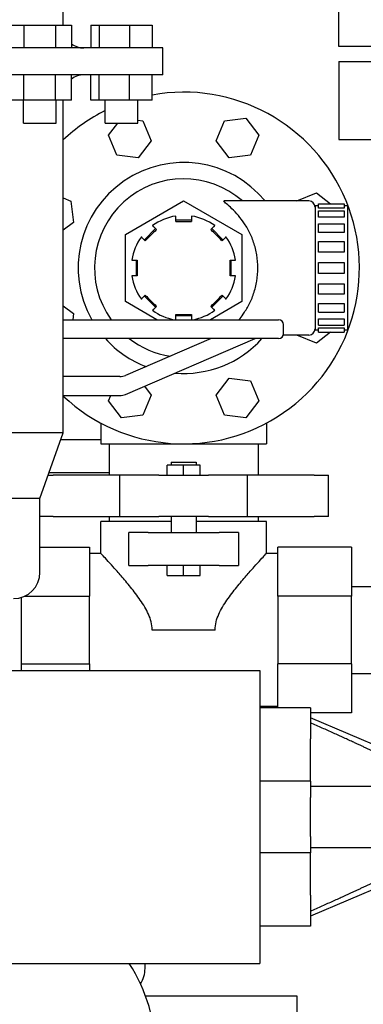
# Model space of a CAD drawing. Header units: inches. Extents: x 5 to 1128, y -85 to 748.
# Tile 255 of 256: x 387 to 391, y 191 to 203. Entities that reach past the tile are written whole.
import ezdxf

# ---------------------------------------------------------------- set-up
doc = ezdxf.new("R2010")
doc.units = ezdxf.units.IN
doc.header["$LTSCALE"] = 32
doc.header["$MEASUREMENT"] = 0
doc.layers.add('Visible (ANSI)', color=7, linetype='Continuous', lineweight=30)

msp = doc.modelspace()

# ---------------------------------------------------------------- linework, layer by layer
at = {"layer": 'Visible (ANSI)'}
for p, q in [((387.32331, 203.21861), (387.32331, 204.27161)), ((390.65563, 202.96017), (390.65563, 203.84017)), ((386.65495, 203.21861), (386.84663, 203.21861)), ((386.84663, 203.21861), (387.22999, 203.21861)), ((386.84663, 203.21861), (386.84663, 202.94261)), ((387.22999, 203.21861), (387.42167, 203.21861)), ((387.22999, 203.21861), (387.22999, 202.94261)), ((387.42167, 203.21861), (387.42167, 202.94261)), ((387.65591, 203.21861), (387.75513, 203.21861)), ((387.65591, 203.21861), (387.65591, 202.94261)), ((387.75513, 203.21861), (388.12543, 203.21861)), ((387.75513, 203.21861), (387.75513, 202.94261)), ((388.12543, 203.21861), (388.39651, 203.21861)), ((388.12543, 203.21861), (388.12543, 202.94261)), ((388.39651, 203.21861), (388.39651, 202.94261)), ((388.52681, 202.94261), (380.77981, 202.94261)), ((388.52681, 202.61761), (388.52681, 202.94261)), ((398.15563, 202.96017), (390.65563, 202.96017)), ((390.65563, 202.77806), (398.15563, 202.77806)), ((390.65563, 202.77806), (390.65563, 201.83806)), ((388.52681, 202.61761), (380.77981, 202.61761)), ((386.84663, 202.30961), (386.84663, 202.61761)), ((387.22999, 202.30961), (387.22999, 202.61761)), ((387.42167, 202.30961), (387.42167, 202.61761)), ((387.65591, 202.30961), (387.65591, 202.61761)), ((387.75513, 202.30961), (387.75513, 202.61761)), ((388.12543, 202.30961), (388.12543, 202.61761)), ((388.39651, 202.30961), (388.39651, 202.61761)), ((386.84663, 202.30961), (386.65495, 202.30961)), ((386.84131, 202.03361), (386.84131, 202.30961)), ((387.22999, 202.30961), (386.84663, 202.30961)), ((387.42167, 202.30961), (387.22999, 202.30961)), ((387.23531, 202.03361), (387.23531, 202.30961)), ((387.32331, 198.28961), (387.32331, 202.30961)), ((387.75513, 202.30961), (387.65591, 202.30961)), ((388.12543, 202.30961), (387.75513, 202.30961)), ((387.82921, 202.03361), (387.82921, 202.30961)), ((388.39651, 202.30961), (388.12543, 202.30961)), ((388.22321, 202.03361), (388.22321, 202.30961)), ((388.22321, 202.06868), (388.28623, 202.06038)), ((388.28623, 202.06038), (388.38566, 201.82035)), ((389.17161, 201.82035), (389.27103, 202.06038)), ((389.27103, 202.06038), (389.52862, 202.0943)), ((389.52862, 202.0943), (389.68678, 201.88818)), ((386.84131, 202.03361), (387.23531, 202.03361)), ((387.82921, 202.03361), (388.22321, 202.03361)), ((387.87049, 201.88818), (387.98208, 202.03361)), ((387.96991, 201.64815), (387.87049, 201.88818)), ((388.38566, 201.82035), (388.2275, 201.61423)), ((389.32977, 201.61423), (389.17161, 201.82035)), ((389.68678, 201.88818), (389.58736, 201.64815)), ((390.65563, 201.83806), (398.15563, 201.83806)), ((388.2275, 201.61423), (387.96991, 201.64815)), ((389.58736, 201.64815), (389.32977, 201.61423)), ((387.32331, 201.13002), (387.41416, 201.09239)), ((387.41416, 201.09239), (387.44807, 200.83481)), ((388.07463, 200.69012), (388.77863, 201.09658)), ((388.77863, 201.09658), (389.48263, 200.69012)), ((390.29363, 201.09367), (389.26918, 201.09367)), ((390.14619, 201.09367), (390.38314, 201.19182)), ((390.38314, 201.19182), (390.55448, 201.06035)), ((390.36863, 201.03367), (390.36863, 199.53367)), ((390.40763, 201.03367), (390.36863, 201.03367)), ((390.40763, 201.0078), (390.40763, 201.06035)), ((390.40763, 201.06035), (390.71963, 201.06035)), ((390.71963, 201.0078), (390.40763, 201.0078)), ((390.40763, 200.89734), (390.40763, 200.97571)), ((390.40763, 200.97571), (390.71963, 200.97571)), ((390.71963, 201.06035), (390.71963, 201.0078)), ((390.75863, 201.03367), (390.71963, 201.03367)), ((390.71963, 200.97571), (390.71963, 200.89734)), ((390.75863, 201.03367), (390.75863, 199.53367)), ((388.68263, 200.84434), (388.68263, 200.89697)), ((388.87463, 200.85967), (388.68263, 200.85967)), ((388.87463, 200.89697), (388.87463, 200.84434)), ((390.71963, 200.89734), (390.40763, 200.89734)), ((387.44807, 200.83481), (387.32331, 200.73908)), ((388.43922, 200.75885), (388.30346, 200.62308)), ((388.41285, 200.78522), (388.45006, 200.74801)), ((389.1072, 200.74801), (389.14442, 200.78522)), ((389.25381, 200.62308), (389.11804, 200.75885)), ((390.40763, 200.71286), (390.40763, 200.81666)), ((390.40763, 200.81666), (390.71963, 200.81666)), ((390.71963, 200.81666), (390.71963, 200.71286)), ((388.07463, 199.87721), (388.07463, 200.69012)), ((388.3143, 200.61224), (388.27708, 200.64945)), ((389.28018, 200.64945), (389.24297, 200.61224)), ((389.48263, 200.69012), (389.48263, 199.87721)), ((390.71963, 200.71286), (390.40763, 200.71286)), ((390.40763, 200.47661), (390.40763, 200.60173)), ((390.40763, 200.60173), (390.71963, 200.60173)), ((390.71963, 200.60173), (390.71963, 200.47661)), ((388.16534, 200.37967), (388.21796, 200.37967)), ((388.20263, 200.37967), (388.20263, 200.18767)), ((389.3393, 200.37967), (389.39193, 200.37967)), ((389.35463, 200.18767), (389.35463, 200.37967)), ((390.71963, 200.47661), (390.40763, 200.47661)), ((390.40763, 200.2171), (390.40763, 200.35024)), ((390.40763, 200.35024), (390.71963, 200.35024)), ((390.71963, 200.35024), (390.71963, 200.2171)), ((388.21796, 200.18767), (388.16534, 200.18767)), ((389.39193, 200.18767), (389.3393, 200.18767)), ((390.71963, 200.2171), (390.40763, 200.2171)), ((390.40763, 199.96561), (390.40763, 200.09073)), ((390.40763, 200.09073), (390.71963, 200.09073)), ((390.71963, 200.09073), (390.71963, 199.96561)), ((388.27708, 199.91789), (388.3143, 199.9551)), ((388.30346, 199.94426), (388.43922, 199.80849)), ((389.11804, 199.80849), (389.25381, 199.94426)), ((389.24297, 199.9551), (389.28018, 199.91789)), ((390.71963, 199.96561), (390.40763, 199.96561)), ((387.32331, 199.82826), (387.44807, 199.73253)), ((388.45316, 199.65867), (388.07463, 199.87721)), ((388.45006, 199.81933), (388.41285, 199.78212)), ((389.48263, 199.87721), (389.1041, 199.65867)), ((389.14442, 199.78212), (389.1072, 199.81933)), ((390.40763, 199.75068), (390.40763, 199.85448)), ((390.40763, 199.85448), (390.71963, 199.85448)), ((390.71963, 199.85448), (390.71963, 199.75068)), ((387.32331, 199.65867), (389.92674, 199.65867)), ((387.44807, 199.73253), (387.43834, 199.65867)), ((388.68263, 199.67037), (388.68263, 199.723)), ((388.68263, 199.70767), (388.87463, 199.70767)), ((388.87463, 199.723), (388.87463, 199.67037)), ((390.40763, 199.75068), (390.71963, 199.75068)), ((390.40763, 199.59163), (390.40763, 199.67)), ((390.40763, 199.67), (390.71963, 199.67)), ((390.71963, 199.67), (390.71963, 199.59163)), ((389.98674, 199.4895), (389.98674, 199.59867)), ((390.40763, 199.59163), (390.71963, 199.59163)), ((390.40763, 199.50699), (390.40763, 199.55954)), ((390.40763, 199.55954), (390.71963, 199.55954)), ((390.71963, 199.55954), (390.71963, 199.50699)), ((389.92674, 199.4295), (387.32331, 199.4295)), ((389.10945, 199.4295), (388.07638, 198.98578)), ((388.07638, 198.75661), (389.64299, 199.4295)), ((390.29363, 199.47367), (389.98462, 199.47367)), ((390.38314, 199.37552), (390.14619, 199.47367)), ((390.40763, 199.53367), (390.36863, 199.53367)), ((390.55448, 199.50699), (390.38314, 199.37552)), ((390.40763, 199.50699), (390.71963, 199.50699)), ((390.75863, 199.53367), (390.71963, 199.53367)), ((388.00535, 198.97117), (387.32331, 198.97117)), ((389.17161, 198.74699), (389.32977, 198.95311)), ((389.32977, 198.95311), (389.58736, 198.91919)), ((388.30344, 198.85414), (388.38566, 198.74699)), ((389.58736, 198.91919), (389.68678, 198.67916)), ((387.32331, 198.742), (388.00535, 198.742)), ((387.87049, 198.67916), (387.89652, 198.742)), ((388.38566, 198.74699), (388.28623, 198.50696)), ((389.27103, 198.50696), (389.17161, 198.74699)), ((388.02865, 198.47304), (387.87049, 198.67916)), ((389.68678, 198.67916), (389.52862, 198.47304)), ((388.28623, 198.50696), (388.02865, 198.47304)), ((389.52862, 198.47304), (389.27103, 198.50696)), ((387.77863, 198.40867), (387.77863, 198.15767)), ((389.77863, 198.40867), (389.77863, 198.15767)), ((387.32331, 198.28961), (381.98331, 198.28961)), ((387.04081, 197.49961), (387.32331, 198.28961)), ((387.77863, 198.20867), (387.29436, 198.20867)), ((387.77863, 198.15767), (389.77863, 198.15767)), ((387.87863, 198.15767), (387.87863, 197.77997)), ((389.67863, 198.15767), (389.67863, 197.77997)), ((388.77863, 197.89997), (388.57863, 197.89997)), ((388.57863, 197.77997), (388.57863, 197.89997)), ((388.62863, 197.93597), (388.92863, 197.93597)), ((388.62863, 197.93597), (388.62863, 197.89997)), ((388.97863, 197.89997), (388.77863, 197.89997)), ((388.77863, 197.77997), (388.77863, 197.89997)), ((388.92863, 197.93597), (388.92863, 197.89997)), ((388.97863, 197.77997), (388.97863, 197.89997)), ((387.14106, 197.77997), (387.20183, 197.77997)), ((387.87863, 197.80867), (387.15132, 197.80867)), ((388.00592, 197.77997), (387.20183, 197.77997)), ((388.47657, 197.77997), (388.00592, 197.77997)), ((388.00592, 197.27997), (388.00592, 197.77997)), ((388.47657, 197.77997), (389.08069, 197.77997)), ((389.55135, 197.77997), (389.08069, 197.77997)), ((390.35544, 197.77997), (389.55135, 197.77997)), ((389.55135, 197.27997), (389.55135, 197.77997)), ((390.35544, 197.77997), (390.52863, 197.77997)), ((390.52863, 197.27997), (390.52863, 197.77997)), ((387.04081, 197.49961), (382.26581, 197.49961)), ((387.04081, 196.60561), (387.04081, 197.49961)), ((387.20183, 197.27997), (387.04081, 197.27997)), ((387.20183, 197.27997), (388.00592, 197.27997)), ((387.87863, 197.27997), (387.87863, 197.21867)), ((388.00592, 197.27997), (388.47657, 197.27997)), ((389.08069, 197.27997), (388.47657, 197.27997)), ((388.62863, 197.27997), (388.62863, 197.08767)), ((388.92863, 197.27997), (388.92863, 197.08767)), ((389.08069, 197.27997), (389.55135, 197.27997)), ((389.55135, 197.27997), (390.35544, 197.27997)), ((389.67863, 197.27997), (389.67863, 197.21867)), ((390.52863, 197.27997), (390.35544, 197.27997)), ((388.62863, 197.21867), (387.77863, 197.21867)), ((387.77863, 196.83367), (387.77863, 197.21867)), ((389.77863, 197.21867), (388.92863, 197.21867)), ((389.77863, 196.83367), (389.77863, 197.21867)), ((388.34967, 197.08767), (388.11605, 197.08767)), ((388.11605, 196.68767), (388.11605, 197.08767)), ((388.34967, 197.08767), (388.77863, 197.08767)), ((388.77863, 197.08767), (389.2076, 197.08767)), ((389.44121, 197.08767), (389.2076, 197.08767)), ((389.44121, 197.08767), (389.44121, 196.68767)), ((387.04081, 196.90867), (387.64183, 196.90867)), ((387.64183, 196.90867), (387.64183, 196.31796)), ((387.77863, 196.83367), (387.64183, 196.83367)), ((389.91543, 196.83367), (389.77863, 196.83367)), ((389.91543, 196.31796), (389.91543, 196.90867)), ((390.80863, 196.90867), (389.91543, 196.90867)), ((390.80863, 196.90867), (390.80863, 196.31796)), ((388.11605, 196.68767), (388.34967, 196.68767)), ((388.77863, 196.68767), (388.34967, 196.68767)), ((388.57863, 196.56767), (388.57863, 196.68767)), ((388.77863, 196.56767), (388.77863, 196.68767)), ((389.2076, 196.68767), (388.77863, 196.68767)), ((388.97863, 196.56767), (388.97863, 196.68767)), ((389.2076, 196.68767), (389.44121, 196.68767)), ((388.57863, 196.56767), (388.77863, 196.56767)), ((388.77863, 196.56767), (388.97863, 196.56767)), ((390.80863, 196.43367), (391.40563, 196.43367)), ((386.81674, 195.42126), (386.81674, 196.3018)), ((386.85837, 196.31796), (387.64183, 196.31796)), ((387.64183, 195.49938), (387.64183, 196.31796)), ((390.80863, 196.31796), (389.91543, 196.31796)), ((389.91543, 196.31796), (389.91543, 195.49938)), ((390.80863, 195.49938), (390.80863, 196.31796)), ((389.1586, 195.90867), (388.39867, 195.90867)), ((386.81674, 195.49938), (387.64183, 195.49938)), ((387.64183, 195.49938), (387.64183, 195.42126)), ((390.80863, 195.49938), (389.91543, 195.49938)), ((389.91543, 194.96851), (389.91543, 195.49938)), ((390.80863, 195.49938), (390.80863, 194.90867)), ((386.55131, 195.42126), (389.70091, 195.42126)), ((389.70091, 195.42126), (389.70091, 191.87796)), ((390.80863, 195.38367), (391.7051, 195.38367)), ((389.91543, 194.98367), (389.70091, 194.98367)), ((390.31114, 194.96851), (389.70091, 194.96851)), ((390.31114, 194.96851), (390.31114, 194.5945)), ((390.80863, 194.90867), (390.31114, 194.90867)), ((391.51193, 194.33859), (390.31114, 194.84843)), ((390.31114, 194.27954), (390.31114, 194.5945)), ((390.31114, 194.08269), (390.31114, 194.27954)), ((390.31114, 194.08269), (389.70091, 194.08269)), ((390.31114, 194.08269), (390.31114, 193.88583)), ((390.31114, 193.41339), (390.31114, 193.88583)), ((390.31114, 193.41339), (390.31114, 193.21654)), ((390.31114, 193.21654), (389.70091, 193.21654)), ((390.31114, 193.01969), (390.31114, 193.21654)), ((390.31114, 192.70473), (390.31114, 193.01969)), ((391.51193, 192.96064), (390.31114, 192.4508)), ((390.31114, 192.70473), (390.31114, 192.33072)), ((390.31114, 192.33072), (389.70091, 192.33072)), ((386.55131, 191.87796), (389.70091, 191.87796)), ((388.31174, 191.81767), (388.31174, 191.87796)), ((388.31723, 191.48667), (390.14674, 191.48667)), ((390.14674, 191.48667), (390.14674, 187.94367))]:
    msp.add_line(p, q, dxfattribs=at)
for centre, radius, start, end in [((387.57331, 203.19261), 0.25, 232.658985, 270), ((387.57331, 202.36761), 0.25, 90, 127.341015), ((388.77863, 200.28367), 2.125, 226.775516, 100.359541), ((388.77863, 200.28367), 2.125, 116.537808, 133.224484), ((388.77863, 200.28367), 1.275, 39.441802, 209.35347), ((388.77863, 200.28367), 1.07784, 48.720483, 215.440776), ((390.29363, 201.01867), 0.075, 0, 90), ((388.77863, 200.28367), 0.63476, 98.698639, 126.301361), ((388.77863, 200.28367), 0.63476, 53.698639, 81.301361), ((388.77863, 200.28367), 0.63476, 143.698639, 171.301361), ((388.77863, 200.28367), 0.63476, 8.698639, 36.301361), ((388.77863, 200.28367), 0.63476, 188.698639, 216.301361), ((388.77863, 200.28367), 0.63476, 323.698639, 351.301361), ((388.77863, 200.28367), 0.63476, 233.698639, 259.937613), ((388.77863, 200.28367), 0.63476, 280.062387, 306.301361), ((389.92674, 199.59867), 0.06, 0, 90), ((390.29363, 199.54867), 0.075, 270, 0), ((388.77863, 200.28367), 1.275, 222.062021, 249.130385), ((388.77863, 200.28367), 1.07784, 232.417586, 261.378041), ((388.77863, 200.28367), 1.275, 265.263591, 317.937979), ((389.92674, 199.4895), 0.06, 270, 0), ((388.00535, 199.15117), 0.18, 270, 293.244477), ((388.00535, 198.922), 0.18, 270, 293.244477), ((386.72281, 196.60561), 0.318, 270, 0), ((386.44174, 190.792), 2, 0, 32.886785), ((387.98074, 191.81767), 0.331, 326.251878, 0)]:
    msp.add_arc(centre, radius, start, end, dxfattribs=at)
for points, knots in [([(389.44748, 199.65868), (389.46469, 199.67936), (389.48163, 199.70133), (389.52143, 199.75786), (389.54513, 199.796), (389.58871, 199.87996), (389.60856, 199.92577), (389.64138, 200.02265), (389.65436, 200.07383), (389.67168, 200.17823), (389.67601, 200.23146), (389.67601, 200.33588), (389.67168, 200.3891), (389.65436, 200.49351), (389.64138, 200.54469), (389.60856, 200.64157), (389.58871, 200.68738), (389.54513, 200.77134), (389.52143, 200.80948), (389.47322, 200.87796), (389.44677, 200.91068), (389.394, 200.96921), (389.36768, 200.99504), (389.32078, 201.03835), (389.3002, 201.05588), (389.27186, 201.08156), (389.2643, 201.08973), (389.26645, 201.09331), (389.26754, 201.09367), (389.2692, 201.09368)], [1.37687022, 1.37687022, 1.37687022, 1.37687022, 1.64743819, 1.64743819, 2.04527919, 2.04527919, 2.4431202, 2.4431202, 2.8409612, 2.8409612, 3.2388022, 3.2388022, 3.6366432, 3.6366432, 4.0344842, 4.0344842, 4.4323252, 4.4323252, 4.8301662, 4.8301662, 5.24202575, 5.24202575, 5.6538853, 5.6538853, 6.06574484, 6.06574484, 6.47760439, 6.47760439, 6.58651727, 6.58651727, 6.58651727, 6.58651727]), ([(388.45006, 200.74801), (388.44419, 200.74211), (388.43821, 200.73612), (388.41524, 200.71307), (388.39799, 200.69581), (388.38224, 200.68006), (388.36649, 200.66431), (388.34923, 200.64707), (388.32619, 200.62409), (388.32019, 200.61811), (388.3143, 200.61224)], [-0.229875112, -0.229875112, -0.229875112, -0.229875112, -0.169719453, -0.169719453, 0, 0, 0, 0.169719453, 0.169719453, 0.229875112, 0.229875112, 0.229875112, 0.229875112]), ([(388.68263, 200.84434), (388.69095, 200.84432), (388.69942, 200.84431), (388.73196, 200.84426), (388.75636, 200.84425), (388.77863, 200.84425), (388.80091, 200.84425), (388.82531, 200.84426), (388.85785, 200.84431), (388.86631, 200.84432), (388.87463, 200.84434)], [3.035356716, 3.035356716, 3.035356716, 3.035356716, 3.095512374, 3.095512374, 3.265231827, 3.265231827, 3.265231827, 3.434951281, 3.434951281, 3.495106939, 3.495106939, 3.495106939, 3.495106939]), ([(389.24297, 200.61224), (389.23708, 200.61811), (389.23108, 200.62409), (389.20804, 200.64707), (389.19077, 200.66431), (389.17502, 200.68006), (389.15927, 200.69581), (389.14203, 200.71307), (389.11905, 200.73612), (389.11307, 200.74211), (389.1072, 200.74801)], [-0.229875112, -0.229875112, -0.229875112, -0.229875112, -0.169719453, -0.169719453, 0, 0, 0, 0.169719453, 0.169719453, 0.229875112, 0.229875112, 0.229875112, 0.229875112]), ([(388.21796, 200.37967), (388.21798, 200.37135), (388.21799, 200.36288), (388.21804, 200.33034), (388.21805, 200.30594), (388.21805, 200.28367), (388.21805, 200.2614), (388.21804, 200.23699), (388.21799, 200.20445), (388.21798, 200.19599), (388.21796, 200.18767)], [-0.229875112, -0.229875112, -0.229875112, -0.229875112, -0.169719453, -0.169719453, 0, 0, 0, 0.169719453, 0.169719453, 0.229875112, 0.229875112, 0.229875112, 0.229875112]), ([(389.3393, 200.18767), (389.33929, 200.19599), (389.33927, 200.20445), (389.33923, 200.23699), (389.33921, 200.2614), (389.33921, 200.28367), (389.33921, 200.30594), (389.33923, 200.33034), (389.33927, 200.36288), (389.33929, 200.37135), (389.3393, 200.37967)], [-0.229875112, -0.229875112, -0.229875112, -0.229875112, -0.169719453, -0.169719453, 0, 0, 0, 0.169719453, 0.169719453, 0.229875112, 0.229875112, 0.229875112, 0.229875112]), ([(388.3143, 199.9551), (388.32019, 199.94923), (388.32619, 199.94325), (388.34923, 199.92027), (388.36649, 199.90303), (388.38224, 199.88728), (388.39799, 199.87153), (388.41524, 199.85426), (388.43821, 199.83122), (388.44419, 199.82523), (388.45006, 199.81933)], [-0.229875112, -0.229875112, -0.229875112, -0.229875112, -0.169719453, -0.169719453, 0, 0, 0, 0.169719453, 0.169719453, 0.229875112, 0.229875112, 0.229875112, 0.229875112]), ([(389.1072, 199.81933), (389.11307, 199.82523), (389.11905, 199.83122), (389.14203, 199.85426), (389.15927, 199.87153), (389.17502, 199.88728), (389.19077, 199.90303), (389.20804, 199.92027), (389.23108, 199.94325), (389.23708, 199.94923), (389.24297, 199.9551)], [-0.229875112, -0.229875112, -0.229875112, -0.229875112, -0.169719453, -0.169719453, 0, 0, 0, 0.169719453, 0.169719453, 0.229875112, 0.229875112, 0.229875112, 0.229875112]), ([(388.68263, 199.723), (388.69095, 199.72302), (388.69942, 199.72303), (388.73196, 199.72307), (388.75636, 199.72309), (388.77863, 199.72309), (388.80091, 199.72309), (388.82531, 199.72307), (388.85785, 199.72303), (388.86631, 199.72302), (388.87463, 199.723)], [-0.229875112, -0.229875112, -0.229875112, -0.229875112, -0.169719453, -0.169719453, 0, 0, 0, 0.169719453, 0.169719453, 0.229875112, 0.229875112, 0.229875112, 0.229875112]), ([(388.39867, 195.90867), (388.39867, 195.97767), (388.38015, 196.03991), (388.32693, 196.15862), (388.29216, 196.21501), (388.21699, 196.32416), (388.17661, 196.37654), (388.09724, 196.47504), (388.0582, 196.52112), (387.9895, 196.60056), (387.95706, 196.63725), (387.89762, 196.70367), (387.87064, 196.73339), (387.82601, 196.78229), (387.80832, 196.8015), (387.78463, 196.8272), (387.77863, 196.83367), (387.77863, 196.83367)], [0, 0, 0, 0, 0.5258043, 0.5258043, 1.0516086, 1.0516086, 1.57741289, 1.57741289, 2.10321719, 2.10321719, 2.58092033, 2.58092033, 3.05862347, 3.05862347, 3.53632661, 3.53632661, 4.01402975, 4.01402975, 4.01402975, 4.01402975]), ([(389.1586, 195.90867), (389.1586, 195.97767), (389.17711, 196.03991), (389.23033, 196.15862), (389.26511, 196.21501), (389.34028, 196.32416), (389.38065, 196.37654), (389.46003, 196.47504), (389.49907, 196.52112), (389.56777, 196.60056), (389.60021, 196.63725), (389.65964, 196.70367), (389.68662, 196.73339), (389.73125, 196.78229), (389.74894, 196.8015), (389.77264, 196.8272), (389.77863, 196.83367), (389.77863, 196.83367)], [-16.056119, -16.056119, -16.056119, -16.056119, -15.5303147, -15.5303147, -15.0045104, -15.0045104, -14.4787061, -14.4787061, -13.95290181, -13.95290181, -13.47519867, -13.47519867, -12.99749553, -12.99749553, -12.51979239, -12.51979239, -12.04208925, -12.04208925, -12.04208925, -12.04208925])]:
    msp.add_open_spline(points, degree=3, knots=knots, dxfattribs=at)
for points, weights in [([(388.68263, 200.89697), (388.68263, 200.90397), (388.68263, 200.91113)], [1, 1.00008710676, 1.00004688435]), ([(388.87463, 200.91113), (388.87463, 200.90397), (388.87463, 200.89697)], [1.00004688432, 1.00008710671, 1]), ([(388.40283, 200.79523), (388.4079, 200.79017), (388.41285, 200.78522)], [1.00004688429, 1.00008710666, 1]), ([(389.14442, 200.78522), (389.14937, 200.79017), (389.15443, 200.79523)], [1, 1.00008710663, 1.00004688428]), ([(388.27708, 200.64945), (388.27213, 200.65441), (388.26707, 200.65947)], [1, 1.00008710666, 1.00004688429]), ([(389.2902, 200.65947), (389.28513, 200.65441), (389.28018, 200.64945)], [1.00004688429, 1.00008710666, 1]), ([(388.15117, 200.37967), (388.15833, 200.37967), (388.16534, 200.37967)], [1.00004688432, 1.00008710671, 1]), ([(389.39193, 200.37967), (389.39893, 200.37967), (389.4061, 200.37967)], [1, 1.00008710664, 1.00004688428]), ([(388.16534, 200.18767), (388.15833, 200.18767), (388.15117, 200.18767)], [1, 1.00008710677, 1.00004688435]), ([(389.4061, 200.18767), (389.39893, 200.18767), (389.39193, 200.18767)], [1.00004688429, 1.00008710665, 1]), ([(388.26707, 199.90787), (388.27213, 199.91293), (388.27708, 199.91789)], [1.00004688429, 1.00008710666, 1]), ([(389.28018, 199.91789), (389.28513, 199.91293), (389.2902, 199.90787)], [1, 1.00008710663, 1.00004688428]), ([(388.41285, 199.78212), (388.4079, 199.77717), (388.40283, 199.7721)], [1, 1.00008710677, 1.00004688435]), ([(389.15443, 199.7721), (389.14937, 199.77717), (389.14442, 199.78212)], [1.00004688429, 1.00008710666, 1]), ([(388.68263, 199.65867), (388.68263, 199.66458), (388.68263, 199.67037)], [1.00005696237, 1.00007210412, 1]), ([(388.87463, 199.67037), (388.87463, 199.66458), (388.87463, 199.65867)], [1, 1.0000721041, 1.00005696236]), ([(391.12332, 194.41733), (390.7963, 194.57178), (390.31114, 194.7886)], [1.02644093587, 1.03131527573, 1.00231855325]), ([(390.31114, 194.02363), (390.7963, 194.02363), (391.12332, 194.02363)], [1.00231855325, 1.03131527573, 1.02644093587]), ([(391.12332, 193.2756), (390.7963, 193.2756), (390.31114, 193.2756)], [1.02644093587, 1.03131527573, 1.00231855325]), ([(390.31114, 192.51063), (390.7963, 192.72745), (391.12332, 192.8819)], [1.00231855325, 1.03131527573, 1.02644093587])]:
    msp.add_rational_spline(points, weights, degree=2, dxfattribs=at)

doc.saveas('drawing.dxf')
